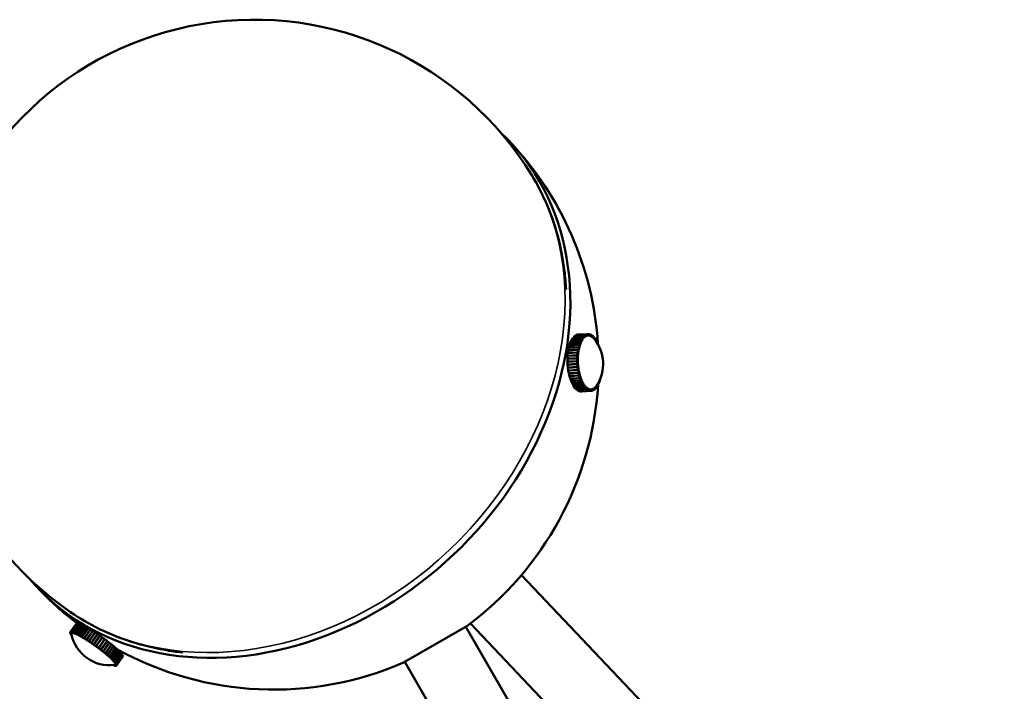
# Model space of a CAD drawing. Header units: millimetres. Extents: x 274 to 1648, y 34 to 1112.
# Tile 10 of 14: x 1380 to 1562, y 409 to 533. Entities that reach past the tile are written whole.
import ezdxf

# ---------------------------------------------------------------- set-up
doc = ezdxf.new("R2010")
doc.units = ezdxf.units.MM
doc.header["$LTSCALE"] = 4
doc.layers.add('Widoczne (ISO)', color=7, linetype='Continuous', lineweight=50)
doc.layers.add('Widoczne wąskie (ISO)', color=7, linetype='Continuous', lineweight=35)

msp = doc.modelspace()

# ---------------------------------------------------------------- linework, layer by layer
at = {"layer": 'Widoczne (ISO)'}
for p, q in [((1484.12, 474.72), (1482.32, 474.62)), ((1482.52, 474.85), (1482.34, 474.65)), ((1482.34, 474.65), (1484.14, 474.74)), ((1484.33, 474.95), (1482.52, 474.85)), ((1482.74, 475.03), (1482.54, 474.87)), ((1482.54, 474.87), (1484.35, 474.97)), ((1482.55, 474.85), (1482.54, 474.87)), ((1484.54, 475.12), (1482.74, 475.03)), ((1482.97, 475.15), (1482.76, 475.04)), ((1482.76, 475.04), (1484.56, 475.14)), ((1482.76, 475.03), (1482.76, 475.04)), ((1484.77, 475.24), (1482.97, 475.15)), ((1482.99, 475.15), (1484.79, 475.25)), ((1483.2, 475.21), (1482.99, 475.15)), ((1482.99, 475.15), (1482.99, 475.15)), ((1485, 475.31), (1483.2, 475.21)), ((1483.22, 475.21), (1485.02, 475.31)), ((1483.22, 475.21), (1483.22, 475.21)), ((1483.95, 474.47), (1484.12, 474.72)), ((1484.18, 474.5), (1484.12, 474.72)), ((1484.14, 474.74), (1484.33, 474.95)), ((1484.19, 474.52), (1484.14, 474.74)), ((1484.29, 474.62), (1484.38, 474.72)), ((1484.38, 474.72), (1484.33, 474.95)), ((1484.35, 474.97), (1484.54, 475.12)), ((1484.39, 474.73), (1484.35, 474.97)), ((1484.38, 474.73), (1484.39, 474.73)), ((1484.39, 474.73), (1484.49, 474.81)), ((1484.49, 474.81), (1484.59, 474.89)), ((1484.59, 474.89), (1484.54, 475.12)), ((1484.56, 475.14), (1484.77, 475.24)), ((1484.6, 474.89), (1484.56, 475.14)), ((1484.59, 474.89), (1484.6, 474.89)), ((1484.6, 474.89), (1484.7, 474.95)), ((1484.7, 474.95), (1484.8, 475)), ((1484.8, 475), (1484.77, 475.24)), ((1484.79, 475.25), (1485, 475.31)), ((1484.81, 475), (1484.79, 475.25)), ((1484.8, 475), (1484.81, 475)), ((1484.81, 475), (1484.92, 475.03)), ((1484.92, 475.03), (1485.03, 475.06)), ((1485.03, 475.06), (1485, 475.31)), ((1485.11, 475.06), (1485.01, 475.06)), ((1485.04, 475.06), (1485.02, 475.31)), ((1485.02, 475.31), (1485.24, 475.31)), ((1485.03, 475.06), (1485.04, 475.06)), ((1485.04, 475.06), (1485.14, 475.06)), ((1485.14, 475.06), (1485.25, 475.06)), ((1485.25, 475.06), (1485.2, 475.06)), ((1485.22, 475.06), (1485.26, 475.06)), ((1485.24, 475.31), (1485.26, 475.31)), ((1485.25, 475.06), (1485.24, 475.31)), ((1485.26, 475.06), (1485.26, 475.31)), ((1485.26, 475.31), (1485.48, 475.26)), ((1485.26, 475.06), (1485.37, 475.04)), ((1485.37, 475.04), (1485.48, 475.01)), ((1485.48, 475.01), (1485.46, 475.01)), ((1485.47, 475.01), (1485.49, 475.01)), ((1485.48, 475.01), (1485.48, 475.26)), ((1485.48, 475.25), (1485.5, 475.25)), ((1485.49, 475.01), (1485.5, 475.25)), ((1485.49, 475.01), (1485.6, 474.96)), ((1485.5, 475.25), (1485.72, 475.15)), ((1485.6, 474.96), (1485.71, 474.91)), ((1485.71, 474.91), (1485.7, 474.91)), ((1485.71, 474.91), (1485.72, 475.15)), ((1485.71, 474.9), (1485.72, 474.9)), ((1485.72, 474.9), (1485.74, 475.14)), ((1485.72, 475.14), (1485.74, 475.14)), ((1485.72, 474.9), (1485.82, 474.83)), ((1485.74, 475.14), (1485.95, 474.99)), ((1485.82, 474.83), (1485.93, 474.75)), ((1485.93, 474.75), (1485.92, 474.75)), ((1485.93, 474.75), (1485.95, 474.99)), ((1485.93, 474.74), (1485.94, 474.74)), ((1485.94, 474.74), (1485.97, 474.97)), ((1485.94, 474.74), (1486.04, 474.64)), ((1485.95, 474.97), (1485.97, 474.97)), ((1485.97, 474.97), (1486.18, 474.77)), ((1486.14, 474.54), (1486.18, 474.77)), ((1486.15, 474.53), (1486.2, 474.75)), ((1486.17, 474.75), (1486.2, 474.75)), ((1486.2, 474.75), (1486.4, 474.5)), ((1483.34, 472.88), (1481.54, 472.78)), ((1481.65, 473.23), (1481.55, 472.82)), ((1481.55, 472.82), (1483.35, 472.92)), ((1483.46, 473.33), (1481.65, 473.23)), ((1481.79, 473.64), (1481.67, 473.27)), ((1481.67, 473.27), (1483.47, 473.37)), ((1481.69, 473.23), (1481.67, 473.27)), ((1483.59, 473.74), (1481.79, 473.64)), ((1481.95, 474.01), (1481.81, 473.68)), ((1481.81, 473.68), (1483.61, 473.78)), ((1481.82, 473.64), (1481.81, 473.68)), ((1483.75, 474.11), (1481.95, 474.01)), ((1482.13, 474.34), (1481.97, 474.05)), ((1481.97, 474.05), (1483.77, 474.14)), ((1481.98, 474.02), (1481.97, 474.05)), ((1483.93, 474.44), (1482.13, 474.34)), ((1482.32, 474.62), (1482.14, 474.37)), ((1482.14, 474.37), (1483.95, 474.47)), ((1482.15, 474.34), (1482.14, 474.37)), ((1482.34, 474.62), (1482.34, 474.65)), ((1483.25, 472.45), (1483.34, 472.88)), ((1483.44, 472.76), (1483.34, 472.88)), ((1483.35, 472.92), (1483.46, 473.33)), ((1483.44, 472.78), (1483.35, 472.92)), ((1483.44, 472.78), (1483.5, 472.98)), ((1483.55, 473.18), (1483.46, 473.33)), ((1483.47, 473.37), (1483.59, 473.74)), ((1483.56, 473.2), (1483.47, 473.37)), ((1483.5, 472.98), (1483.55, 473.18)), ((1483.54, 473.2), (1483.56, 473.2)), ((1483.56, 473.2), (1483.62, 473.39)), ((1483.68, 473.57), (1483.59, 473.74)), ((1483.61, 473.78), (1483.75, 474.11)), ((1483.69, 473.59), (1483.61, 473.78)), ((1483.62, 473.39), (1483.68, 473.57)), ((1483.67, 473.59), (1483.69, 473.59)), ((1483.69, 473.59), (1483.76, 473.76)), ((1483.83, 473.93), (1483.75, 474.11)), ((1483.76, 473.76), (1483.83, 473.93)), ((1483.77, 474.14), (1483.93, 474.44)), ((1483.84, 473.94), (1483.77, 474.14)), ((1483.83, 473.94), (1483.84, 473.94)), ((1483.84, 473.94), (1483.92, 474.09)), ((1483.92, 474.09), (1484, 474.24)), ((1484, 474.24), (1483.93, 474.44)), ((1484.01, 474.25), (1483.95, 474.47)), ((1484, 474.25), (1484.01, 474.25)), ((1484.01, 474.25), (1484.1, 474.38)), ((1484.1, 474.38), (1484.18, 474.5)), ((1484.18, 474.51), (1484.19, 474.52)), ((1484.19, 474.52), (1484.29, 474.62)), ((1486.04, 474.64), (1486.14, 474.54)), ((1486.14, 474.54), (1486.14, 474.54)), ((1486.15, 474.53), (1486.24, 474.42)), ((1486.15, 474.53), (1486.15, 474.53)), ((1486.35, 474.28), (1486.4, 474.5)), ((1486.36, 474.27), (1486.42, 474.47)), ((1486.39, 474.47), (1486.42, 474.47)), ((1486.42, 474.47), (1486.6, 474.18)), ((1486.56, 474.01), (1486.6, 474.18)), ((1486.57, 473.99), (1486.62, 474.15)), ((1486.6, 474.15), (1486.62, 474.15)), ((1486.62, 474.15), (1486.8, 473.82)), ((1486.76, 473.71), (1486.8, 473.82)), ((1486.77, 473.69), (1486.81, 473.78)), ((1486.79, 473.78), (1486.81, 473.78)), ((1486.81, 473.78), (1486.98, 473.41)), ((1486.96, 473.38), (1486.98, 473.41)), ((1486.96, 473.37), (1486.99, 473.38)), ((1486.98, 473.35), (1486.99, 473.38)), ((1486.99, 473.38), (1487.05, 473.2)), ((1481.32, 471.28), (1481.3, 470.79)), ((1481.37, 471.8), (1481.32, 471.32)), ((1481.32, 471.32), (1483.13, 471.42)), ((1483.12, 471.37), (1481.32, 471.28)), ((1481.39, 471.28), (1481.32, 471.32)), ((1481.44, 472.3), (1481.37, 471.85)), ((1481.37, 471.85), (1483.18, 471.94)), ((1483.17, 471.9), (1481.37, 471.8)), ((1481.42, 471.8), (1481.37, 471.85)), ((1483.24, 472.4), (1481.44, 472.3)), ((1481.54, 472.78), (1481.45, 472.35)), ((1481.45, 472.35), (1483.25, 472.45)), ((1481.48, 472.31), (1481.45, 472.35)), ((1481.57, 472.78), (1481.55, 472.82)), ((1483.1, 470.88), (1483.12, 471.37)), ((1483.23, 471.32), (1483.12, 471.37)), ((1483.13, 471.42), (1483.17, 471.9)), ((1483.23, 471.35), (1483.13, 471.42)), ((1483.28, 471.82), (1483.17, 471.9)), ((1483.18, 471.94), (1483.24, 472.4)), ((1483.28, 471.84), (1483.18, 471.94)), ((1483.19, 471.34), (1483.23, 471.35)), ((1483.21, 470.83), (1483.22, 471.08)), ((1483.22, 471.08), (1483.23, 471.32)), ((1483.23, 471.35), (1483.25, 471.58)), ((1483.35, 472.3), (1483.24, 472.4)), ((1483.35, 472.32), (1483.25, 472.45)), ((1483.25, 471.84), (1483.28, 471.84)), ((1483.25, 471.58), (1483.28, 471.82)), ((1483.28, 471.84), (1483.31, 472.07)), ((1483.31, 472.07), (1483.35, 472.3)), ((1483.32, 472.32), (1483.35, 472.32)), ((1483.35, 472.32), (1483.39, 472.54)), ((1483.39, 472.54), (1483.44, 472.76)), ((1483.42, 472.78), (1483.44, 472.78)), ((1481.3, 470.79), (1483.1, 470.88)), ((1483.1, 470.83), (1481.3, 470.74)), ((1481.39, 470.74), (1481.3, 470.79)), ((1481.3, 470.74), (1481.3, 470.24)), ((1481.3, 470.24), (1483.1, 470.34)), ((1483.1, 470.29), (1481.3, 470.19)), ((1481.41, 470.21), (1481.3, 470.24)), ((1481.3, 470.19), (1481.32, 469.69)), ((1481.32, 469.69), (1483.12, 469.79)), ((1481.43, 469.69), (1481.32, 469.69)), ((1483.13, 469.74), (1481.33, 469.64)), ((1481.43, 469.67), (1481.33, 469.64)), ((1481.33, 469.64), (1481.37, 469.14)), ((1481.37, 469.14), (1483.17, 469.24)), ((1481.41, 470.21), (1483.21, 470.31)), ((1481.43, 469.69), (1483.23, 469.79)), ((1483.23, 469.77), (1481.43, 469.67)), ((1483.28, 469.25), (1481.48, 469.15)), ((1483.21, 470.83), (1483.1, 470.88)), ((1483.21, 470.81), (1483.1, 470.83)), ((1483.1, 470.34), (1483.1, 470.83)), ((1483.21, 470.31), (1483.1, 470.34)), ((1483.21, 470.29), (1483.1, 470.29)), ((1483.12, 469.79), (1483.1, 470.29)), ((1483.12, 470.83), (1483.21, 470.83)), ((1483.23, 469.79), (1483.12, 469.79)), ((1483.23, 469.77), (1483.13, 469.74)), ((1483.17, 469.24), (1483.13, 469.74)), ((1483.28, 469.27), (1483.17, 469.24)), ((1483.28, 469.25), (1483.18, 469.19)), ((1483.21, 470.56), (1483.21, 470.81)), ((1483.21, 470.31), (1483.21, 470.56)), ((1483.22, 470.04), (1483.21, 470.29)), ((1483.23, 469.79), (1483.22, 470.04)), ((1483.26, 469.52), (1483.23, 469.77)), ((1483.28, 469.27), (1483.26, 469.52)), ((1483.32, 469), (1483.28, 469.25)), ((1483.18, 469.19), (1481.38, 469.09)), ((1481.48, 469.15), (1481.38, 469.09)), ((1481.38, 469.09), (1481.44, 468.61)), ((1481.44, 468.61), (1483.25, 468.7)), ((1483.25, 468.66), (1481.45, 468.56)), ((1481.52, 468.61), (1481.45, 468.56)), ((1481.45, 468.56), (1481.54, 468.08)), ((1481.54, 468.08), (1483.34, 468.18)), ((1483.35, 468.13), (1481.55, 468.04)), ((1481.6, 468.09), (1481.55, 468.04)), ((1481.55, 468.04), (1481.66, 467.58)), ((1481.66, 467.58), (1483.46, 467.68)), ((1483.47, 467.64), (1481.67, 467.54)), ((1481.7, 467.58), (1481.67, 467.54)), ((1481.67, 467.54), (1481.8, 467.11)), ((1483.25, 468.7), (1483.18, 469.19)), ((1483.35, 468.76), (1483.25, 468.7)), ((1483.35, 468.73), (1483.25, 468.66)), ((1483.34, 468.18), (1483.25, 468.66)), ((1483.35, 468.73), (1483.3, 468.73)), ((1483.35, 468.76), (1483.32, 469)), ((1483.44, 468.26), (1483.34, 468.18)), ((1483.4, 468.5), (1483.35, 468.73)), ((1483.45, 468.24), (1483.35, 468.13)), ((1483.46, 467.68), (1483.35, 468.13)), ((1483.44, 468.26), (1483.4, 468.5)), ((1483.45, 468.24), (1483.41, 468.24)), ((1483.5, 468.01), (1483.45, 468.24)), ((1483.56, 467.78), (1483.46, 467.68)), ((1483.56, 467.76), (1483.47, 467.64)), ((1483.6, 467.2), (1483.47, 467.64)), ((1483.56, 467.78), (1483.5, 468.01)), ((1483.56, 467.76), (1483.54, 467.76)), ((1483.63, 467.55), (1483.56, 467.76)), ((1483.69, 467.33), (1483.63, 467.55)), ((1481.8, 467.11), (1483.6, 467.2)), ((1483.62, 467.16), (1481.81, 467.06)), ((1481.84, 467.11), (1481.81, 467.06)), ((1481.81, 467.06), (1481.96, 466.66)), ((1481.96, 466.66), (1483.76, 466.76)), ((1483.78, 466.72), (1481.97, 466.62)), ((1481.99, 466.66), (1481.97, 466.62)), ((1481.97, 466.62), (1482.14, 466.25)), ((1482.14, 466.25), (1483.94, 466.35)), ((1483.96, 466.32), (1482.15, 466.22)), ((1482.17, 466.26), (1482.15, 466.22)), ((1482.15, 466.22), (1482.33, 465.89)), ((1482.33, 465.89), (1484.13, 465.98)), ((1484.15, 465.95), (1482.35, 465.86)), ((1482.36, 465.89), (1482.35, 465.86)), ((1482.35, 465.86), (1482.54, 465.56)), ((1482.54, 465.56), (1484.34, 465.66)), ((1484.36, 465.63), (1482.55, 465.54)), ((1483.69, 467.33), (1483.6, 467.2)), ((1483.7, 467.31), (1483.62, 467.16)), ((1483.76, 466.76), (1483.62, 467.16)), ((1483.7, 467.31), (1483.67, 467.31)), ((1483.77, 467.11), (1483.7, 467.31)), ((1483.84, 466.91), (1483.76, 466.76)), ((1483.84, 466.91), (1483.77, 467.11)), ((1483.85, 466.89), (1483.78, 466.72)), ((1483.94, 466.35), (1483.78, 466.72)), ((1483.85, 466.89), (1483.83, 466.89)), ((1483.93, 466.7), (1483.85, 466.89)), ((1484.01, 466.52), (1483.93, 466.7)), ((1484.01, 466.52), (1483.94, 466.35)), ((1484.02, 466.5), (1483.96, 466.32)), ((1484.13, 465.98), (1483.96, 466.32)), ((1484.02, 466.5), (1484, 466.5)), ((1484.11, 466.34), (1484.02, 466.5)), ((1484.19, 466.17), (1484.11, 466.34)), ((1484.19, 466.17), (1484.13, 465.98)), ((1484.2, 466.16), (1484.15, 465.95)), ((1484.34, 465.66), (1484.15, 465.95)), ((1484.2, 466.16), (1484.19, 466.16)), ((1484.3, 466.01), (1484.2, 466.16)), ((1484.39, 465.86), (1484.3, 466.01)), ((1484.39, 465.86), (1484.34, 465.66)), ((1484.4, 465.85), (1484.36, 465.63)), ((1484.56, 465.39), (1484.36, 465.63)), ((1484.4, 465.85), (1484.39, 465.85)), ((1484.5, 465.73), (1484.4, 465.85)), ((1484.6, 465.6), (1484.5, 465.73)), ((1484.6, 465.6), (1484.56, 465.39)), ((1484.61, 465.59), (1484.58, 465.37)), ((1484.61, 465.59), (1484.6, 465.59)), ((1484.71, 465.49), (1484.61, 465.59)), ((1486.56, 465.62), (1486.47, 465.52)), ((1486.55, 465.62), (1486.56, 465.62)), ((1486.57, 465.63), (1486.56, 465.63)), ((1486.56, 465.62), (1486.61, 465.39)), ((1486.66, 465.76), (1486.57, 465.63)), ((1486.57, 465.63), (1486.63, 465.42)), ((1486.81, 465.67), (1486.63, 465.42)), ((1486.74, 465.88), (1486.66, 465.76)), ((1486.74, 465.88), (1486.74, 465.88)), ((1486.74, 465.88), (1486.81, 465.67)), ((1486.77, 465.93), (1486.75, 465.9)), ((1486.75, 465.9), (1486.75, 465.9)), ((1486.75, 465.9), (1486.82, 465.7)), ((1486.82, 465.7), (1486.8, 465.69)), ((1486.99, 465.99), (1486.82, 465.7)), ((1486.92, 466.18), (1486.99, 465.99)), ((1486.93, 466.19), (1487, 466.02)), ((1487, 466.02), (1486.97, 466.02)), ((1487.15, 466.36), (1487, 466.02)), ((1487.09, 466.49), (1487.15, 466.36)), ((1487.1, 466.51), (1487.16, 466.39)), ((1487.16, 466.39), (1487.13, 466.39)), ((1487.29, 466.77), (1487.16, 466.39)), ((1487.25, 466.83), (1487.29, 466.77)), ((1487.27, 466.86), (1487.3, 466.81)), ((1487.3, 466.81), (1487.27, 466.81)), ((1487.39, 467.14), (1487.3, 466.81)), ((1482.56, 465.57), (1482.55, 465.54)), ((1482.55, 465.54), (1482.75, 465.29)), ((1482.75, 465.29), (1484.56, 465.39)), ((1484.58, 465.37), (1482.77, 465.27)), ((1482.78, 465.29), (1482.77, 465.27)), ((1482.77, 465.27), (1482.98, 465.07)), ((1482.98, 465.07), (1484.78, 465.16)), ((1484.8, 465.15), (1483, 465.05)), ((1483, 465.07), (1483, 465.05)), ((1483, 465.05), (1483.21, 464.9)), ((1483.21, 464.9), (1485.02, 465)), ((1485.04, 464.98), (1483.23, 464.89)), ((1483.24, 464.9), (1483.23, 464.89)), ((1483.23, 464.89), (1483.45, 464.78)), ((1483.45, 464.78), (1485.25, 464.88)), ((1485.27, 464.87), (1483.47, 464.78)), ((1483.47, 464.79), (1483.47, 464.78)), ((1483.47, 464.78), (1483.69, 464.73)), ((1483.69, 464.73), (1485.49, 464.82)), ((1485.51, 464.82), (1483.71, 464.72)), ((1483.71, 464.72), (1483.93, 464.73)), ((1483.71, 464.73), (1483.71, 464.72)), ((1483.93, 464.73), (1485.73, 464.83)), ((1484.78, 465.16), (1484.58, 465.37)), ((1484.82, 465.39), (1484.71, 465.49)), ((1484.82, 465.39), (1484.78, 465.16)), ((1484.83, 465.39), (1484.8, 465.15)), ((1485.02, 465), (1484.8, 465.15)), ((1484.83, 465.39), (1484.81, 465.38)), ((1484.93, 465.31), (1484.83, 465.39)), ((1485.04, 465.23), (1484.93, 465.31)), ((1485.04, 465.23), (1485.02, 465)), ((1485.05, 465.23), (1485.04, 465.23)), ((1485.05, 465.23), (1485.04, 464.98)), ((1485.25, 464.88), (1485.04, 464.98)), ((1485.16, 465.18), (1485.05, 465.23)), ((1485.26, 465.13), (1485.16, 465.18)), ((1485.26, 465.13), (1485.25, 464.88)), ((1485.27, 465.12), (1485.26, 465.12)), ((1485.27, 465.12), (1485.27, 464.87)), ((1485.38, 465.1), (1485.27, 465.12)), ((1485.49, 464.82), (1485.27, 464.87)), ((1485.49, 465.07), (1485.38, 465.1)), ((1485.49, 465.07), (1485.49, 464.82)), ((1485.5, 465.07), (1485.49, 465.07)), ((1485.5, 465.07), (1485.51, 464.82)), ((1485.61, 465.07), (1485.5, 465.07)), ((1485.73, 464.83), (1485.51, 464.82)), ((1485.72, 465.08), (1485.61, 465.07)), ((1485.65, 465.07), (1485.63, 465.07)), ((1485.73, 465.08), (1485.7, 465.07)), ((1485.72, 465.08), (1485.73, 464.83)), ((1485.83, 465.1), (1485.73, 465.08)), ((1485.73, 465.08), (1485.75, 464.83)), ((1485.75, 464.83), (1485.73, 464.83)), ((1485.96, 464.88), (1485.75, 464.83)), ((1485.94, 465.13), (1485.83, 465.1)), ((1485.92, 465.13), (1485.94, 465.13)), ((1485.95, 465.14), (1485.93, 465.13)), ((1485.94, 465.13), (1485.96, 464.88)), ((1486.05, 465.19), (1485.95, 465.14)), ((1485.95, 465.14), (1485.98, 464.89)), ((1485.98, 464.89), (1485.96, 464.89)), ((1486.19, 465), (1485.98, 464.89)), ((1486.16, 465.24), (1486.05, 465.19)), ((1486.14, 465.24), (1486.16, 465.24)), ((1486.17, 465.25), (1486.15, 465.25)), ((1486.16, 465.24), (1486.19, 465)), ((1486.26, 465.33), (1486.17, 465.25)), ((1486.17, 465.25), (1486.21, 465.01)), ((1486.21, 465.01), (1486.19, 465.01)), ((1486.41, 465.17), (1486.21, 465.01)), ((1486.36, 465.41), (1486.26, 465.33)), ((1486.36, 465.41), (1486.36, 465.41)), ((1486.36, 465.41), (1486.41, 465.17)), ((1486.37, 465.41), (1486.36, 465.41)), ((1486.47, 465.52), (1486.37, 465.41)), ((1486.37, 465.41), (1486.43, 465.19)), ((1486.43, 465.19), (1486.4, 465.19)), ((1486.61, 465.39), (1486.43, 465.19)), ((1486.63, 465.42), (1486.61, 465.41)), ((1472.8, 430.79), (1519.88, 381.1)), ((1389.42, 420.15), (1389.43, 420.16)), ((1389.63, 420.01), (1389.42, 420.15)), ((1389.44, 420.06), (1389.42, 420.15)), ((1389.43, 420.16), (1389.45, 420.22)), ((1389.63, 420.01), (1389.43, 420.16)), ((1389.45, 420.22), (1390.61, 421.83)), ((1389.66, 420.08), (1389.45, 420.22)), ((1390.61, 421.84), (1389.46, 420.23)), ((1389.46, 420.23), (1389.53, 420.26)), ((1389.66, 420.08), (1389.46, 420.23)), ((1389.53, 420.26), (1390.69, 421.87)), ((1389.73, 420.11), (1389.53, 420.26)), ((1390.7, 421.87), (1389.54, 420.26)), ((1389.74, 420.11), (1389.54, 420.26)), ((1389.54, 420.26), (1389.65, 420.26)), ((1389.65, 420.26), (1390.81, 421.87)), ((1389.85, 420.12), (1389.65, 420.26)), ((1390.82, 421.87), (1389.67, 420.26)), ((1389.86, 420.12), (1389.67, 420.26)), ((1389.67, 420.26), (1389.82, 420.23)), ((1389.82, 420.23), (1390.98, 421.84)), ((1390.01, 420.09), (1389.82, 420.23)), ((1390.99, 421.84), (1389.84, 420.23)), ((1390.02, 420.09), (1389.84, 420.23)), ((1389.84, 420.23), (1390.03, 420.17)), ((1390.03, 420.17), (1391.19, 421.78)), ((1390.21, 420.03), (1390.03, 420.17)), ((1391.21, 421.77), (1390.05, 420.16)), ((1390.22, 420.02), (1390.05, 420.16)), ((1390.05, 420.16), (1390.28, 420.07)), ((1390.28, 420.07), (1391.44, 421.68)), ((1391.46, 421.67), (1390.31, 420.06)), ((1390.57, 419.94), (1391.72, 421.55)), ((1391.75, 421.54), (1390.6, 419.93)), ((1390.69, 421.87), (1390.61, 421.84)), ((1390.61, 421.83), (1390.61, 421.83)), ((1390.69, 421.87), (1390.69, 421.87)), ((1390.81, 421.87), (1390.7, 421.87)), ((1390.82, 421.87), (1390.81, 421.87)), ((1390.98, 421.84), (1390.82, 421.87)), ((1390.89, 419.79), (1392.05, 421.39)), ((1392.08, 421.38), (1390.92, 419.77)), ((1390.99, 421.83), (1390.98, 421.84)), ((1391.19, 421.78), (1390.99, 421.84)), ((1391.2, 421.77), (1391.19, 421.78)), ((1391.44, 421.68), (1391.21, 421.77)), ((1391.24, 419.6), (1392.4, 421.21)), ((1392.43, 421.19), (1391.28, 419.58)), ((1391.46, 421.67), (1391.44, 421.68)), ((1391.72, 421.55), (1391.46, 421.67)), ((1391.62, 419.38), (1392.78, 420.99)), ((1392.82, 420.97), (1391.66, 419.36)), ((1391.75, 421.53), (1391.72, 421.55)), ((1392.05, 421.39), (1391.75, 421.54)), ((1392.03, 419.14), (1393.18, 420.75)), ((1392.07, 421.37), (1392.05, 421.39)), ((1393.22, 420.73), (1392.07, 419.12)), ((1392.4, 421.21), (1392.08, 421.38)), ((1392.43, 421.18), (1392.4, 421.21)), ((1392.78, 420.99), (1392.43, 421.19)), ((1392.45, 418.88), (1393.6, 420.49)), ((1393.64, 420.46), (1392.49, 418.85)), ((1392.81, 420.96), (1392.78, 420.99)), ((1393.18, 420.75), (1392.82, 420.97)), ((1392.88, 418.6), (1394.04, 420.21)), ((1394.08, 420.18), (1392.93, 418.57)), ((1393.21, 420.72), (1393.18, 420.75)), ((1393.6, 420.49), (1393.22, 420.73)), ((1393.63, 420.45), (1393.6, 420.49)), ((1394.04, 420.21), (1393.64, 420.46)), ((1394.07, 420.16), (1394.04, 420.21)), ((1394.48, 419.91), (1394.08, 420.18)), ((1462.72, 421.37), (1451.03, 414.62)), ((1462.5, 421.25), (1561.99, 248.93)), ((1463.36, 421.85), (1510.44, 372.16)), ((1389.64, 419.92), (1389.44, 420.06)), ((1389.44, 420.05), (1389.45, 420.05)), ((1389.64, 419.91), (1389.44, 420.05)), ((1389.5, 419.92), (1389.44, 420.05)), ((1389.67, 419.81), (1389.5, 419.92)), ((1389.51, 419.91), (1389.51, 419.92)), ((1389.67, 419.8), (1389.51, 419.91)), ((1389.6, 419.76), (1389.51, 419.91)), ((1389.69, 419.7), (1389.6, 419.76)), ((1389.62, 419.74), (1389.62, 419.75)), ((1389.69, 419.69), (1389.62, 419.74)), ((1389.71, 419.62), (1389.62, 419.74)), ((1389.63, 420.01), (1389.64, 420.05)), ((1389.64, 420.02), (1389.63, 420.01)), ((1389.63, 420.01), (1389.64, 420.02)), ((1389.64, 419.96), (1389.63, 420.01)), ((1389.64, 420.05), (1389.66, 420.08)), ((1389.64, 419.92), (1389.64, 419.96)), ((1389.64, 419.92), (1389.64, 419.92)), ((1389.64, 419.91), (1389.65, 419.91)), ((1389.65, 419.9), (1389.64, 419.91)), ((1389.65, 420.06), (1389.67, 420.08)), ((1389.66, 420.08), (1389.7, 420.1)), ((1389.66, 420.08), (1389.66, 420.08)), ((1389.7, 420.1), (1389.73, 420.11)), ((1389.73, 420.11), (1389.73, 420.12)), ((1389.74, 420.11), (1389.79, 420.12)), ((1389.79, 420.12), (1389.85, 420.12)), ((1389.85, 420.12), (1389.85, 420.12)), ((1389.86, 420.12), (1389.93, 420.1)), ((1389.93, 420.1), (1390.01, 420.09)), ((1390.01, 420.09), (1390.01, 420.09)), ((1390.02, 420.09), (1390.11, 420.06)), ((1390.11, 420.06), (1390.21, 420.03)), ((1390.21, 420.03), (1390.21, 420.03)), ((1390.22, 420.02), (1390.34, 419.98)), ((1390.45, 419.93), (1390.28, 420.07)), ((1390.46, 419.93), (1390.31, 420.06)), ((1390.31, 420.06), (1390.57, 419.94)), ((1390.34, 419.98), (1390.45, 419.93)), ((1390.45, 419.93), (1390.45, 419.94)), ((1390.46, 419.93), (1390.59, 419.87)), ((1390.73, 419.81), (1390.57, 419.94)), ((1390.59, 419.87), (1390.73, 419.81)), ((1390.74, 419.8), (1390.6, 419.93)), ((1390.6, 419.93), (1390.89, 419.79)), ((1390.73, 419.81), (1390.73, 419.81)), ((1390.74, 419.8), (1390.89, 419.73)), ((1391.03, 419.66), (1390.89, 419.79)), ((1390.89, 419.73), (1391.03, 419.66)), ((1391.05, 419.65), (1390.92, 419.77)), ((1390.92, 419.77), (1391.24, 419.6)), ((1391.03, 419.66), (1391.04, 419.66)), ((1391.05, 419.65), (1391.21, 419.56)), ((1391.21, 419.56), (1391.37, 419.48)), ((1391.37, 419.48), (1391.24, 419.6)), ((1391.39, 419.47), (1391.28, 419.58)), ((1391.28, 419.58), (1391.62, 419.38)), ((1391.37, 419.48), (1391.37, 419.48)), ((1391.39, 419.47), (1391.56, 419.37)), ((1391.56, 419.37), (1391.73, 419.27)), ((1391.73, 419.27), (1391.62, 419.38)), ((1391.75, 419.26), (1391.66, 419.36)), ((1391.66, 419.36), (1392.03, 419.14)), ((1391.73, 419.27), (1391.74, 419.28)), ((1391.75, 419.26), (1391.93, 419.15)), ((1391.93, 419.15), (1392.12, 419.04)), ((1392.12, 419.04), (1392.03, 419.14)), ((1392.13, 419.03), (1392.07, 419.12)), ((1392.07, 419.12), (1392.45, 418.88)), ((1392.12, 419.04), (1392.12, 419.05)), ((1392.13, 419.03), (1392.33, 418.91)), ((1392.33, 418.91), (1392.52, 418.79)), ((1392.52, 418.79), (1392.45, 418.88)), ((1392.54, 418.78), (1392.49, 418.85)), ((1392.49, 418.85), (1392.88, 418.6)), ((1392.52, 418.79), (1392.52, 418.8)), ((1392.54, 418.78), (1392.74, 418.65)), ((1392.74, 418.65), (1392.93, 418.52)), ((1392.93, 418.52), (1392.88, 418.6)), ((1392.95, 418.51), (1392.93, 418.57)), ((1392.93, 418.57), (1393.33, 418.3)), ((1392.93, 418.52), (1392.94, 418.53)), ((1392.95, 418.51), (1393.16, 418.38)), ((1393.16, 418.38), (1393.36, 418.24)), ((1393.33, 418.3), (1394.48, 419.91)), ((1394.53, 419.88), (1393.37, 418.27)), ((1393.78, 417.99), (1394.93, 419.6)), ((1393.79, 417.95), (1394.94, 419.55)), ((1394.97, 419.57), (1393.82, 417.96)), ((1394.21, 417.64), (1395.37, 419.25)), ((1394.23, 417.67), (1395.38, 419.28)), ((1395.39, 419.24), (1394.23, 417.63)), ((1395.42, 419.25), (1394.27, 417.64)), ((1394.51, 419.86), (1394.48, 419.91)), ((1394.93, 419.6), (1394.53, 419.88)), ((1395.81, 418.93), (1394.65, 417.32)), ((1394.67, 417.35), (1395.82, 418.96)), ((1395.86, 418.93), (1394.71, 417.32)), ((1394.94, 419.55), (1394.93, 419.6)), ((1395.38, 419.28), (1394.97, 419.57)), ((1395.1, 417.02), (1396.26, 418.63)), ((1396.29, 418.6), (1395.14, 416.99)), ((1395.37, 419.25), (1395.38, 419.28)), ((1395.39, 419.24), (1395.42, 419.25)), ((1395.82, 418.96), (1395.42, 419.25)), ((1395.52, 416.7), (1396.67, 418.31)), ((1395.81, 418.93), (1395.86, 418.93)), ((1396.26, 418.63), (1395.86, 418.93)), ((1396.24, 418.61), (1396.29, 418.6)), ((1396.67, 418.31), (1396.29, 418.6)), ((1393.36, 418.24), (1393.33, 418.3)), ((1393.36, 418.24), (1393.37, 418.26)), ((1393.38, 418.23), (1393.37, 418.27)), ((1393.37, 418.27), (1393.78, 417.99)), ((1393.38, 418.23), (1393.58, 418.09)), ((1393.58, 418.09), (1393.79, 417.95)), ((1393.79, 417.95), (1393.78, 417.99)), ((1393.8, 417.93), (1393.82, 417.96)), ((1393.8, 417.93), (1394.01, 417.79)), ((1393.82, 417.96), (1394.23, 417.67)), ((1394.01, 417.79), (1394.21, 417.64)), ((1394.21, 417.64), (1394.23, 417.67)), ((1394.23, 417.63), (1394.27, 417.64)), ((1394.23, 417.63), (1394.43, 417.48)), ((1394.27, 417.64), (1394.67, 417.35)), ((1394.43, 417.48), (1394.63, 417.33)), ((1394.63, 417.33), (1394.67, 417.35)), ((1394.65, 417.32), (1394.85, 417.17)), ((1394.65, 417.32), (1394.71, 417.32)), ((1394.71, 417.32), (1395.1, 417.02)), ((1394.85, 417.17), (1395.04, 417.02)), ((1395.04, 417.02), (1395.1, 417.02)), ((1395.07, 417.02), (1395.06, 417.01)), ((1395.06, 417.01), (1395.25, 416.86)), ((1395.06, 417.01), (1395.14, 416.99)), ((1395.14, 416.99), (1395.52, 416.7)), ((1395.25, 416.86), (1395.44, 416.71)), ((1395.44, 416.71), (1395.52, 416.7)), ((1395.47, 416.71), (1395.46, 416.7)), ((1395.46, 416.7), (1395.64, 416.55)), ((1395.46, 416.7), (1395.56, 416.67)), ((1396.71, 418.28), (1395.56, 416.67)), ((1395.56, 416.67), (1395.92, 416.38)), ((1395.64, 416.55), (1395.82, 416.41)), ((1395.92, 416.38), (1397.07, 417.99)), ((1397.11, 417.96), (1395.95, 416.35)), ((1396.29, 416.07), (1397.44, 417.68)), ((1397.48, 417.65), (1396.32, 416.04)), ((1396.63, 415.77), (1397.79, 417.38)), ((1396.66, 418.29), (1396.71, 418.28)), ((1397.82, 417.35), (1396.66, 415.74)), ((1397.07, 417.99), (1396.71, 418.28)), ((1396.95, 415.48), (1398.1, 417.09)), ((1398.13, 417.07), (1396.97, 415.46)), ((1397.06, 417.98), (1397.11, 417.96)), ((1397.44, 417.68), (1397.11, 417.96)), ((1397.22, 415.21), (1398.38, 416.82)), ((1398.4, 416.8), (1397.25, 415.19)), ((1397.44, 417.67), (1397.48, 417.65)), ((1397.46, 414.97), (1398.62, 416.58)), ((1397.79, 417.38), (1397.48, 417.65)), ((1398.64, 416.56), (1397.48, 414.95)), ((1397.78, 417.37), (1397.82, 417.35)), ((1398.1, 417.09), (1397.82, 417.35)), ((1398.1, 417.08), (1398.13, 417.07)), ((1398.38, 416.82), (1398.13, 417.07)), ((1398.37, 416.82), (1398.4, 416.8)), ((1398.62, 416.58), (1398.4, 416.8)), ((1398.61, 416.57), (1398.64, 416.56)), ((1398.82, 416.36), (1398.64, 416.56)), ((1395.82, 416.41), (1395.92, 416.38)), ((1395.84, 416.4), (1395.84, 416.39)), ((1395.84, 416.39), (1396.01, 416.25)), ((1395.84, 416.39), (1395.95, 416.35)), ((1395.95, 416.35), (1396.29, 416.07)), ((1396.01, 416.25), (1396.17, 416.11)), ((1396.17, 416.11), (1396.29, 416.07)), ((1396.19, 416.1), (1396.35, 415.96)), ((1396.19, 416.1), (1396.19, 416.1)), ((1396.19, 416.1), (1396.32, 416.04)), ((1396.32, 416.04), (1396.63, 415.77)), ((1396.35, 415.96), (1396.5, 415.82)), ((1396.5, 415.82), (1396.63, 415.77)), ((1396.52, 415.82), (1396.52, 415.81)), ((1396.52, 415.81), (1396.66, 415.68)), ((1396.52, 415.81), (1396.66, 415.74)), ((1396.66, 415.74), (1396.95, 415.48)), ((1396.66, 415.68), (1396.8, 415.55)), ((1396.8, 415.55), (1396.95, 415.48)), ((1396.82, 415.55), (1396.81, 415.54)), ((1396.81, 415.54), (1396.94, 415.42)), ((1396.81, 415.54), (1396.97, 415.46)), ((1396.94, 415.42), (1397.06, 415.3)), ((1396.97, 415.46), (1397.22, 415.21)), ((1397.06, 415.3), (1397.22, 415.21)), ((1397.07, 415.29), (1397.18, 415.18)), ((1397.08, 415.29), (1397.07, 415.29)), ((1397.07, 415.29), (1397.25, 415.19)), ((1397.18, 415.18), (1397.29, 415.07)), ((1397.25, 415.19), (1397.46, 414.97)), ((1397.29, 415.07), (1397.46, 414.97)), ((1397.3, 415.06), (1397.39, 414.96)), ((1397.3, 415.06), (1397.3, 415.06)), ((1397.3, 415.06), (1397.48, 414.95)), ((1397.39, 414.96), (1397.48, 414.86)), ((1397.48, 414.95), (1397.66, 414.75)), ((1397.48, 414.86), (1397.66, 414.75)), ((1397.49, 414.85), (1397.55, 414.76)), ((1397.49, 414.85), (1397.49, 414.85)), ((1397.49, 414.85), (1397.68, 414.73)), ((1397.55, 414.76), (1397.62, 414.67)), ((1397.62, 414.67), (1397.82, 414.55)), ((1397.63, 414.67), (1397.63, 414.66)), ((1397.66, 414.75), (1398.82, 416.36)), ((1398.83, 416.34), (1397.68, 414.73)), ((1397.68, 414.73), (1397.82, 414.55)), ((1397.82, 414.55), (1398.97, 416.16)), ((1398.98, 416.15), (1397.83, 414.54)), ((1397.93, 414.39), (1399.08, 415.99)), ((1399.09, 415.98), (1397.93, 414.37)), ((1397.98, 414.07), (1399.13, 415.68)), ((1397.99, 414.25), (1399.14, 415.86)), ((1399.15, 415.85), (1397.99, 414.24)), ((1399.16, 415.75), (1398.01, 414.14)), ((1398.01, 414.14), (1399.16, 415.75)), ((1398.81, 416.35), (1398.83, 416.34)), ((1398.97, 416.16), (1398.83, 416.34)), ((1398.97, 416.16), (1398.98, 416.15)), ((1399.08, 415.99), (1398.98, 416.15)), ((1399.08, 415.99), (1399.09, 415.98)), ((1399.14, 415.86), (1399.09, 415.98)), ((1399.13, 415.68), (1399.16, 415.75)), ((1399.14, 415.85), (1399.15, 415.85)), ((1399.16, 415.75), (1399.15, 415.85)), ((1399.16, 415.75), (1399.16, 415.75)), ((1451.24, 414.75), (1550.73, 242.43)), ((1397.38, 414.13), (1397.34, 414.15)), ((1397.36, 414.15), (1397.38, 414.13)), ((1397.37, 414.15), (1397.4, 414.12)), ((1397.38, 414.14), (1397.38, 414.13)), ((1397.59, 414.06), (1397.4, 414.12)), ((1397.48, 414.16), (1397.59, 414.06)), ((1397.48, 414.16), (1397.61, 414.06)), ((1397.59, 414.17), (1397.76, 414.03)), ((1397.59, 414.17), (1397.78, 414.03)), ((1397.6, 414.07), (1397.59, 414.06)), ((1397.76, 414.03), (1397.61, 414.06)), ((1397.63, 414.66), (1397.68, 414.59)), ((1397.63, 414.66), (1397.83, 414.54)), ((1397.69, 414.18), (1397.66, 414.18)), ((1397.68, 414.59), (1397.73, 414.51)), ((1397.7, 414.19), (1397.69, 414.18)), ((1397.69, 414.18), (1397.89, 414.03)), ((1397.74, 414.2), (1397.7, 414.18)), ((1397.7, 414.18), (1397.7, 414.19)), ((1397.7, 414.18), (1397.9, 414.03)), ((1397.73, 414.51), (1397.76, 414.45)), ((1397.73, 414.51), (1397.73, 414.51)), ((1397.73, 414.51), (1397.93, 414.37)), ((1397.73, 414.51), (1397.93, 414.39)), ((1397.77, 414.21), (1397.74, 414.2)), ((1397.76, 414.45), (1397.79, 414.38)), ((1397.77, 414.04), (1397.76, 414.03)), ((1397.79, 414.25), (1397.77, 414.22)), ((1397.77, 414.22), (1397.77, 414.21)), ((1397.77, 414.22), (1397.98, 414.07)), ((1397.77, 414.21), (1397.97, 414.07)), ((1397.78, 414.23), (1397.78, 414.24)), ((1397.89, 414.03), (1397.78, 414.03)), ((1397.79, 414.38), (1397.8, 414.33)), ((1397.79, 414.38), (1397.79, 414.38)), ((1397.79, 414.38), (1397.99, 414.24)), ((1397.79, 414.38), (1397.99, 414.25)), ((1397.8, 414.28), (1397.79, 414.25)), ((1397.8, 414.33), (1397.8, 414.28)), ((1397.8, 414.28), (1397.8, 414.28)), ((1397.8, 414.28), (1398.01, 414.14)), ((1397.8, 414.28), (1398.01, 414.14)), ((1397.83, 414.54), (1397.93, 414.39)), ((1397.89, 414.04), (1397.89, 414.03)), ((1397.97, 414.07), (1397.9, 414.03)), ((1397.93, 414.37), (1397.99, 414.25)), ((1397.98, 414.07), (1397.97, 414.07)), ((1398.01, 414.14), (1397.98, 414.07)), ((1397.99, 414.24), (1398.01, 414.14))]:
    msp.add_line(p, q, dxfattribs=at)
for centre, radius, start, end in [((1423.49, 473.4), 60, 31.3906, 235.5083), ((1427.06, 469.63), 60, 3.7057, 43.4495), ((1480.65, 469.81), 7.25, 326.4692, 39.7329), ((1427.06, 469.63), 60, 306.4594, 356.4598), ((1427.06, 469.63), 60, 223.4495, 232.7402), ((1396.75, 421.37), 7.25, 191.325, 277.3608), ((1427.06, 469.63), 60, 241.1709, 293.5406)]:
    msp.add_arc(centre, radius, start, end, dxfattribs=at)
for centre, major_axis, ratio, start_param, end_param in [((1427.06, 469.63), (-43.56, -41.26), 0.804738, 6.235198, 9.472765), ((1485.38, 470.07), (-0.27, 4.99), 0.430964, 0.296577, 0.401297), ((1485.38, 470.07), (-0.27, 4.99), 0.430964, 0.191857, 0.296577), ((1485.38, 470.07), (-0.27, 4.99), 0.430964, 0.087137, 0.191857), ((1485.38, 470.07), (-0.27, 4.99), 0.430964, 6.265603, 6.370323), ((1485.38, 470.07), (-0.27, 4.99), 0.430964, 6.160883, 6.265603), ((1485.38, 470.07), (-0.27, 4.99), 0.430964, 6.056163, 6.160883), ((1485.38, 470.07), (-0.27, 4.99), 0.430964, 5.951444, 6.056163), ((1485.38, 470.07), (-0.27, 4.99), 0.430964, 5.846724, 5.951444), ((1485.38, 470.07), (-0.27, 4.99), 0.430964, 0.924895, 1.029615), ((1485.38, 470.07), (-0.27, 4.99), 0.430964, 0.820176, 0.924895), ((1485.38, 470.07), (-0.27, 4.99), 0.430964, 0.715456, 0.820176), ((1485.38, 470.07), (-0.27, 4.99), 0.430964, 0.610736, 0.715456), ((1485.38, 470.07), (-0.27, 4.99), 0.430964, 0.506016, 0.610736), ((1485.38, 470.07), (-0.27, 4.99), 0.430964, 0.401297, 0.506016), ((1485.38, 470.07), (0.27, -4.99), 0.430964, 2.616293, 2.705131), ((1485.38, 470.07), (-0.27, 4.99), 0.430964, 1.343774, 1.448494), ((1485.38, 470.07), (-0.27, 4.99), 0.430964, 1.239055, 1.343774), ((1485.38, 470.07), (-0.27, 4.99), 0.430964, 1.134335, 1.239055), ((1485.38, 470.07), (-0.27, 4.99), 0.430964, 1.029615, 1.134335), ((1483.57, 469.97), (-0.27, 4.99), 0.430964, 1.498362, 1.50229), ((1483.57, 469.97), (-0.27, 4.99), 0.430964, 1.603213, 1.608022), ((1485.38, 470.07), (-0.27, 4.99), 0.430964, 1.448494, 1.553214), ((1485.38, 470.07), (-0.27, 4.99), 0.430964, 1.553214, 1.657934), ((1485.38, 470.07), (-0.27, 4.99), 0.430964, 1.657934, 1.762653), ((1483.57, 469.97), (-0.27, 4.99), 0.430964, 1.712458, 1.712873), ((1485.38, 470.07), (-0.27, 4.99), 0.430964, 1.762653, 1.867373), ((1485.38, 470.07), (-0.27, 4.99), 0.430964, 1.867373, 1.972093), ((1485.38, 470.07), (-0.27, 4.99), 0.430964, 1.972093, 2.076813), ((1485.38, 470.07), (-0.27, 4.99), 0.430964, 2.076813, 2.181532), ((1485.38, 470.07), (-0.27, 4.99), 0.430964, 2.181532, 2.286252), ((1485.38, 470.07), (-0.27, 4.99), 0.430964, 2.286252, 2.390972), ((1485.38, 470.07), (-0.27, 4.99), 0.430964, 2.390972, 2.495692), ((1485.38, 470.07), (-0.27, 4.99), 0.430964, 2.495692, 2.600411), ((1485.38, 470.07), (-0.27, 4.99), 0.430964, 2.600411, 2.705131), ((1485.38, 470.07), (0.27, -4.99), 0.430964, 0.401297, 0.506016), ((1485.38, 470.07), (0.27, -4.99), 0.430964, 0.506016, 0.525299), ((1485.38, 470.07), (0.27, -4.99), 0.430964, 5.846724, 5.951444), ((1485.38, 470.07), (0.27, -4.99), 0.430964, 5.951444, 6.056163), ((1485.38, 470.07), (0.27, -4.99), 0.430964, 6.056163, 6.160883), ((1485.38, 470.07), (0.27, -4.99), 0.430964, 6.160883, 6.265603), ((1485.38, 470.07), (0.27, -4.99), 0.430964, 6.265603, 6.370323), ((1485.38, 470.07), (0.27, -4.99), 0.430964, 0.087137, 0.191857), ((1485.38, 470.07), (0.27, -4.99), 0.430964, 0.191857, 0.296577), ((1485.38, 470.07), (0.27, -4.99), 0.430964, 0.296577, 0.401297), ((1393.72, 417.15), (-4.06, 2.91), 0.138071, 0.02703, 0.131749), ((1393.72, 417.15), (-4.06, 2.91), 0.138071, 6.205495, 6.310215), ((1393.72, 417.15), (-4.06, 2.91), 0.138071, 0.131749, 0.146905), ((1393.72, 417.15), (-4.06, 2.91), 0.138071, 6.100775, 6.205495), ((1393.72, 417.15), (-4.06, 2.91), 0.138071, 5.996056, 6.100775), ((1393.72, 417.15), (-4.06, 2.91), 0.138071, 5.891336, 5.996056), ((1393.72, 417.15), (-4.06, 2.91), 0.138071, 5.786616, 5.891336), ((1393.72, 417.15), (4.06, -2.91), 0.138071, 2.540304, 2.645023), ((1393.72, 417.15), (4.06, -2.91), 0.138071, 2.435584, 2.540304), ((1393.72, 417.15), (4.06, -2.91), 0.138071, 2.330864, 2.435584), ((1393.72, 417.15), (4.06, -2.91), 0.138071, 2.226144, 2.330864), ((1393.72, 417.15), (4.06, -2.91), 0.138071, 2.121425, 2.226144), ((1393.72, 417.15), (4.06, -2.91), 0.138071, 2.016705, 2.121425), ((1393.72, 417.15), (4.06, -2.91), 0.138071, 1.911985, 2.016705), ((1393.72, 417.15), (4.06, -2.91), 0.138071, 1.807265, 1.911985), ((1393.72, 417.15), (4.06, -2.91), 0.138071, 1.702546, 1.807265), ((1394.87, 418.76), (4.06, -2.91), 0.138071, 1.649236, 1.65269), ((1394.87, 418.76), (4.06, -2.91), 0.138071, 1.54303, 1.547839), ((1394.87, 418.76), (4.06, -2.91), 0.138071, 1.438178, 1.439074), ((1393.72, 417.15), (4.06, -2.91), 0.138071, 1.597826, 1.702546), ((1393.72, 417.15), (4.06, -2.91), 0.138071, 1.493106, 1.597826), ((1393.72, 417.15), (4.06, -2.91), 0.138071, 1.388386, 1.493106), ((1393.72, 417.15), (4.06, -2.91), 0.138071, 1.283667, 1.388386), ((1393.72, 417.15), (4.06, -2.91), 0.138071, 1.178947, 1.283667), ((1393.72, 417.15), (4.06, -2.91), 0.138071, 1.074227, 1.178947), ((1393.72, 417.15), (4.06, -2.91), 0.138071, 0.969507, 1.074227), ((1393.72, 417.15), (4.06, -2.91), 0.138071, 0.864788, 0.969507), ((1393.72, 417.15), (4.06, -2.91), 0.138071, 0.760068, 0.864788), ((1393.72, 417.15), (4.06, -2.91), 0.138071, 0.655348, 0.760068), ((1393.72, 417.15), (4.06, -2.91), 0.138071, 0.550628, 0.655348), ((1393.72, 417.15), (4.06, -2.91), 0.138071, 0.445909, 0.550628), ((1393.72, 417.15), (4.06, -2.91), 0.138071, 0.341189, 0.445909), ((1393.72, 417.15), (4.06, -2.91), 0.138071, 0.236469, 0.341189), ((1393.72, 417.15), (4.06, -2.91), 0.138071, 6.136281, 6.205495), ((1393.72, 417.15), (4.06, -2.91), 0.138071, 6.205495, 6.310215), ((1393.72, 417.15), (4.06, -2.91), 0.138071, 0.131749, 0.236469), ((1393.72, 417.15), (4.06, -2.91), 0.138071, 0.02703, 0.131749)]:
    msp.add_ellipse(centre, major_axis=major_axis, ratio=ratio, start_param=start_param, end_param=end_param, dxfattribs=at)
for points, knots in [([(1474.71, 504.65), (1475.78, 502.89), (1476.72, 501.05), (1478.34, 497.22), (1479.02, 495.24), (1480.09, 491.16), (1480.48, 489.08), (1480.87, 485.83), (1480.97, 484.7), (1481.03, 483.56)], [4.0701815, 4.0701815, 4.0701815, 4.0701815, 4.1927626, 4.1927626, 4.3153436, 4.3153436, 4.4379246, 4.4379246, 4.5026243, 4.5026243, 4.5026243, 4.5026243]), ([(1410.23, 416.49), (1409.1, 416.61), (1407.97, 416.77), (1404.75, 417.34), (1402.69, 417.85), (1398.68, 419.13), (1396.73, 419.92), (1393, 421.74), (1391.21, 422.78), (1389.51, 423.95)], [6.4388265, 6.4388265, 6.4388265, 6.4388265, 6.5035262, 6.5035262, 6.6261072, 6.6261072, 6.7486882, 6.7486882, 6.8712692, 6.8712692, 6.8712692, 6.8712692])]:
    msp.add_open_spline(points, degree=3, knots=knots, dxfattribs=at)
at = {"layer": 'Widoczne wąskie (ISO)'}
msp.add_ellipse((1426.53, 470.19), major_axis=(43.22, 40.94), ratio=0.804738, start_param=3.311845, end_param=6.112933, dxfattribs=at)

doc.saveas('drawing.dxf')
